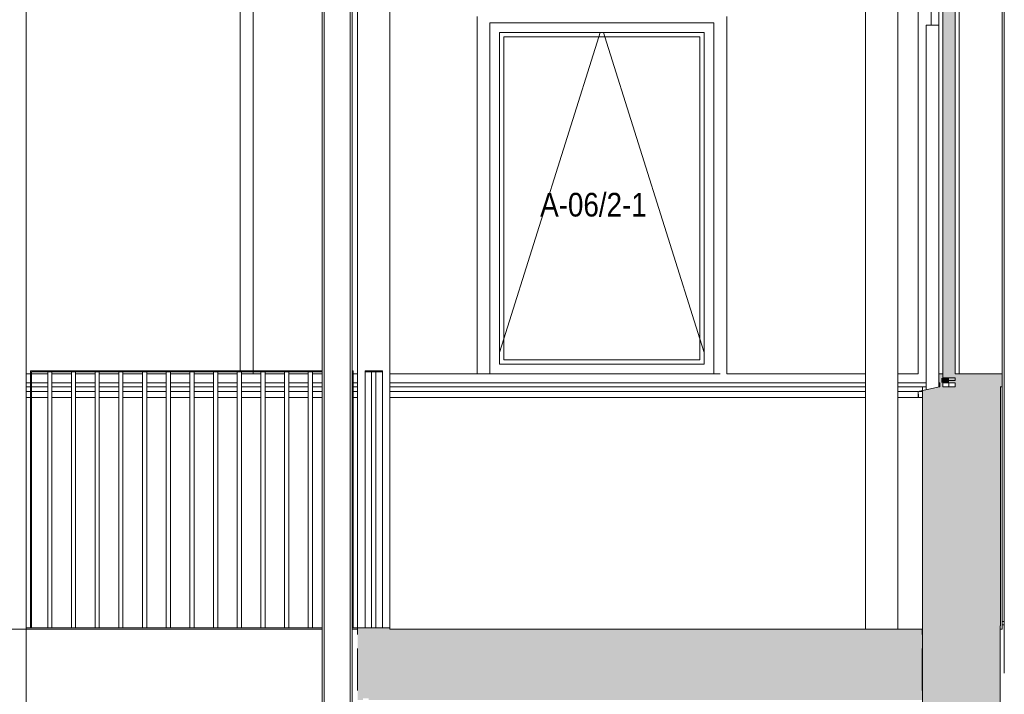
# Model space of a CAD drawing. Header units: millimetres. Extents: x -65 to 293624, y -1905 to 31061.
# Tile 113 of 256: x 61711 to 66286, y 16038 to 19171. Entities that reach past the tile are written whole.
import ezdxf
from ezdxf.enums import TextEntityAlignment as Align

# ---------------------------------------------------------------- set-up
doc = ezdxf.new("R2010")
doc.units = ezdxf.units.MM
doc.header["$MEASUREMENT"] = 0
doc.linetypes.add('Punkt katkend', pattern=[670.277762, 317.5, -176.388889, 0, -176.388874])
for name, color, linetype in [('00 Tekst.AR', 7, 'Continuous'), ('00 Teljed.AR', 7, 'Continuous'), ('1232 Välisseinad.AR', 7, 'Continuous'), ('1233 Postid.AR', 7, 'Continuous'), ('1244 Fassaadivarustus.AR', 7, 'Continuous'), ('1245 Klaasfassaadid.AR', 7, 'Continuous'), ('1248 Vihmaveetorud.AR', 7, 'Continuous'), ('1251 Rõdupiirded.AR', 7, 'Continuous'), ('1253 Terrassipostid.AR', 7, 'Continuous'), ('1253 Välisterrassid.AR', 7, 'Continuous'), ('1326 Seinapinnad.SA', 7, 'Continuous')]:
    doc.layers.add(name, color=color, linetype=linetype)
doc.styles.add('GENERATED_STYLE_4', font='txt', dxfattribs={"width": 0.84})
doc.styles.add('GENERATED_STYLE_6', font='txt')

# ---------------------------------------------------------------- blocks, each defined once
blk = doc.blocks.new('Section Element_19_2', base_point=(-38239, 12361.4))
at = {"layer": '1253 Terrassipostid.AR', "color": 7, "linetype": 'Continuous', "lineweight": 13}
for p, q in [((61740.6, 16346.4), (61740.6, 21726.8)), ((61740.6, 15990.4), (61740.6, 16341.4))]:
    blk.add_line(p, q, dxfattribs=at)
blk = doc.blocks.new('Section Element_20_2', base_point=(-38239, 12361.4))
at = {"layer": '1253 Terrassipostid.AR', "color": 7, "linetype": 'Continuous', "lineweight": 13}
for p, q in [((63280.6, 21839.3), (63280.6, 16346.4)), ((63430.6, 16346.4), (63430.6, 21712.4))]:
    blk.add_line(p, q, dxfattribs=at)
blk = doc.blocks.new('Section Element_22_2', base_point=(-38239, 12361.4))
at = {"layer": '1253 Terrassipostid.AR', "color": 7, "linetype": 'Continuous', "lineweight": 13}
for p, q in [((65640.6, 21346.4), (65640.6, 16341.4)), ((65790.6, 16341.4), (65790.6, 21328.8))]:
    blk.add_line(p, q, dxfattribs=at)
blk = doc.blocks.new('Section Element_50_2', base_point=(-38239, 12361.4))
at = {"layer": '1232 Välisseinad.AR', "color": 7, "linetype": 'Continuous', "lineweight": 13}
for p, q in [((65922.1, 17466.4), (65905.6, 17466.4)), ((65905.6, 17466.4), (65905.6, 17449.6))]:
    blk.add_line(p, q, dxfattribs=at)
blk = doc.blocks.new('Section Element_59_2', base_point=(-38239, 12361.4))
at = {"layer": '1253 Välisterrassid.AR', "linetype": 'Continuous', "lineweight": 0, "true_color": 0x000000}
for points in [[(65904.6, 16341.4), (63280.6, 16341.4), (63280.6, 16315.4), (65904.6, 16315.4)], [(63280.6, 16315.4), (63280.6, 16283.4), (65904.6, 16283.4), (65904.6, 16315.4)], [(63280.6, 16283.4), (63280.6, 16251.4), (65904.6, 16251.4), (65904.6, 16283.4)], [(65904.6, 16056.4), (65904.6, 16251.4), (63280.6, 16251.4), (63280.6, 16056.4)], [(65904.6, 16011.4), (65904.6, 16056.4), (63280.6, 16056.4), (63280.6, 16011.4), (63305.6, 16011.4), (63305.6, 16020.4), (63331.6, 16020.4), (63331.6, 16011.4)]]:
    blk.add_hatch(color=178, dxfattribs=at).paths.add_polyline_path(points)
at = {"layer": '1253 Välisterrassid.AR', "color": 7, "linetype": 'Continuous', "lineweight": 13}
for p, q in [((61590.6, 16341.4), (61740.6, 16341.4)), ((63280.6, 16341.4), (63280.6, 16315.4)), ((65904.6, 16341.4), (63430.6, 16341.4)), ((65904.6, 16341.4), (65904.6, 16315.4)), ((63280.6, 16251.4), (63280.6, 16056.4)), ((65904.6, 16251.4), (65904.6, 16056.4))]:
    blk.add_line(p, q, dxfattribs=at)
blk = doc.blocks.new('Section Element_66_2', base_point=(-38239, 12361.4))
at = {"layer": '1232 Välisseinad.AR', "linetype": 'Continuous', "lineweight": 0, "true_color": 0x000000}
for points in [[(65926.6, 15966.4), (65926.6, 17453.1), (65905.6, 17448.6), (65905.6, 15966.4)], [(65958.6, 15966.4), (65958.6, 17459.9), (65926.6, 17453.1), (65926.6, 15966.4)], [(65990.6, 15966.4), (65990.6, 17465.4), (65985.6, 17465.4), (65985.6, 17465.6), (65958.6, 17459.9), (65958.6, 15966.4)], [(66020.6, 17465.4), (65990.6, 17465.4), (65990.6, 15966.4), (66020.6, 15966.4)], [(66215.6, 17465.4), (66020.6, 17465.4), (66020.6, 15966.4), (66215.6, 15966.4)], [(66240.6, 15966.4), (66240.6, 17465.4), (66215.6, 17465.4), (66215.6, 15966.4)], [(66253.1, 15966.4), (66253.1, 17465.4), (66240.6, 17465.4), (66240.6, 15966.4)], [(66265.6, 15966.4), (66265.6, 17465.4), (66253.1, 17465.4), (66253.1, 15966.4)]]:
    blk.add_hatch(color=178, dxfattribs=at).paths.add_polyline_path(points)
at = {"layer": '1232 Välisseinad.AR', "color": 7, "linetype": 'Continuous', "lineweight": 15}
for p, q in [((65905.6, 17448.6), (65905.6, 15966.4)), ((66265.6, 16356.9), (66265.6, 15966.4))]:
    blk.add_line(p, q, dxfattribs=at)
at = {"layer": '1232 Välisseinad.AR', "color": 7, "linetype": 'Continuous', "lineweight": 13, "flags": 128}
for points in [[(65981.6, 15966.4), (65958.6, 15966.4), (65926.6, 15966.4), (65905.6, 15966.4)], [(66057.1, 15966.4), (66020.6, 15966.4), (66000.1, 15966.4)]]:
    blk.add_lwpolyline(points, dxfattribs=at)
blk = doc.blocks.new('Section Element_75_2', base_point=(-38239, 12361.4))
at = {"layer": '1244 Fassaadivarustus.AR', "color": 7, "linetype": 'Continuous', "lineweight": 13}
for p, q in [((61760.6, 17485.4), (61740.6, 17485.4)), ((61840.6, 17485.4), (61765.6, 17485.4)), ((61950.6, 17485.4), (61860.6, 17485.4)), ((62060.6, 17485.4), (61970.6, 17485.4)), ((62170.6, 17485.4), (62080.6, 17485.4)), ((62280.6, 17485.4), (62190.6, 17485.4)), ((62390.6, 17485.4), (62300.6, 17485.4)), ((62500.6, 17485.4), (62410.6, 17485.4)), ((62610.6, 17485.4), (62520.6, 17485.4)), ((62720.6, 17485.4), (62630.6, 17485.4)), ((62830.6, 17485.4), (62740.6, 17485.4)), ((62940.6, 17485.4), (62850.6, 17485.4)), ((63050.6, 17485.4), (62960.6, 17485.4)), ((63115.6, 17485.4), (63070.6, 17485.4)), ((63280.6, 17485.4), (63260.6, 17485.4)), ((65640.6, 17485.4), (63430.6, 17485.4)), ((65922.1, 17485.4), (65790.6, 17485.4)), ((61760.6, 17466.4), (61740.6, 17466.4)), ((61760.6, 17445.2), (61740.6, 17445.2)), ((61840.6, 17466.4), (61765.6, 17466.4)), ((61840.6, 17445.2), (61765.6, 17445.2)), ((61950.6, 17466.4), (61860.6, 17466.4)), ((61950.6, 17445.2), (61860.6, 17445.2)), ((62060.6, 17466.4), (61970.6, 17466.4)), ((62060.6, 17445.2), (61970.6, 17445.2)), ((62170.6, 17466.4), (62080.6, 17466.4)), ((62170.6, 17445.2), (62080.6, 17445.2)), ((62280.6, 17466.4), (62190.6, 17466.4)), ((62280.6, 17445.2), (62190.6, 17445.2)), ((62390.6, 17466.4), (62300.6, 17466.4)), ((62390.6, 17445.2), (62300.6, 17445.2)), ((62500.6, 17466.4), (62410.6, 17466.4)), ((62500.6, 17445.2), (62410.6, 17445.2)), ((62610.6, 17466.4), (62520.6, 17466.4)), ((62610.6, 17445.2), (62520.6, 17445.2)), ((62720.6, 17466.4), (62630.6, 17466.4)), ((62720.6, 17445.2), (62630.6, 17445.2)), ((62830.6, 17466.4), (62740.6, 17466.4)), ((62830.6, 17445.2), (62740.6, 17445.2)), ((62940.6, 17466.4), (62850.6, 17466.4)), ((62940.6, 17445.2), (62850.6, 17445.2)), ((63050.6, 17466.4), (62960.6, 17466.4)), ((63050.6, 17445.2), (62960.6, 17445.2)), ((63115.6, 17466.4), (63070.6, 17466.4)), ((63115.6, 17445.2), (63070.6, 17445.2)), ((63280.6, 17466.4), (63260.6, 17466.4)), ((63280.6, 17445.2), (63260.6, 17445.2)), ((65640.6, 17466.4), (63430.6, 17466.4)), ((65640.6, 17445.2), (63430.6, 17445.2)), ((65905.6, 17466.4), (65790.6, 17466.4)), ((65884.6, 17445.2), (65790.6, 17445.2)), ((65905.6, 17445.2), (65889.4, 17445.2)), ((61760.6, 17417.3), (61740.6, 17417.3)), ((61840.6, 17417.3), (61765.6, 17417.3)), ((61950.6, 17417.3), (61860.6, 17417.3)), ((62060.6, 17417.3), (61970.6, 17417.3)), ((62170.6, 17417.3), (62080.6, 17417.3)), ((62280.6, 17417.3), (62190.6, 17417.3)), ((62390.6, 17417.3), (62300.6, 17417.3)), ((62500.6, 17417.3), (62410.6, 17417.3)), ((62610.6, 17417.3), (62520.6, 17417.3)), ((62720.6, 17417.3), (62630.6, 17417.3)), ((62830.6, 17417.3), (62740.6, 17417.3)), ((62940.6, 17417.3), (62850.6, 17417.3)), ((63050.6, 17417.3), (62960.6, 17417.3)), ((63115.6, 17417.3), (63070.6, 17417.3)), ((63280.6, 17417.3), (63260.6, 17417.3)), ((65640.6, 17417.3), (63430.6, 17417.3)), ((65884.6, 17417.3), (65790.6, 17417.3)), ((65905.6, 17417.3), (65887.6, 17417.3))]:
    blk.add_line(p, q, dxfattribs=at)
blk = doc.blocks.new('Section Element_77_2', base_point=(-38239, 12361.4))
at = {"layer": '1244 Fassaadivarustus.AR', "linetype": 'Continuous', "lineweight": 0, "true_color": 0x000000}
for points in [[(65984.6, 17466.4), (65884.6, 17445.2), (65884.6, 17417.3), (65887.6, 17417.3), (65887.6, 17432.3), (65886.6, 17432.3), (65886.6, 17418.3), (65885.6, 17418.3), (65885.6, 17444.4), (65985.6, 17465.6), (65985.6, 17466.4), (65985.6, 17485.4), (65984.6, 17485.4)], [(65985.6, 17465.6), (65985.6, 17465.4), (66265.6, 17465.4), (66265.6, 17466.4), (65985.6, 17466.4)]]:
    blk.add_hatch(color=178, dxfattribs=at).paths.add_polyline_path(points)
at = {"layer": '1244 Fassaadivarustus.AR', "color": 7, "linetype": 'Continuous', "lineweight": 13}
for p, q in [((65984.6, 17485.4), (65984.6, 17466.4)), ((65985.6, 17485.4), (65984.6, 17485.4)), ((65985.6, 17485.4), (65985.6, 17466.4)), ((65984.6, 17466.4), (65884.6, 17445.2)), ((65884.6, 17445.2), (65884.6, 17417.3)), ((65905.6, 17448.6), (65885.6, 17444.4)), ((65885.6, 17444.4), (65885.6, 17418.3)), ((65886.6, 17432.3), (65886.6, 17418.3)), ((65887.6, 17432.3), (65886.6, 17432.3)), ((65887.6, 17432.3), (65887.6, 17417.3)), ((66057.1, 17466.4), (66000.1, 17466.4)), ((65887.6, 17417.3), (65884.6, 17417.3)), ((65886.6, 17418.3), (65885.6, 17418.3))]:
    blk.add_line(p, q, dxfattribs=at)
blk = doc.blocks.new('Section Element_87_2', base_point=(-38239, 12361.4))
at = {"layer": '1245 Klaasfassaadid.AR', "color": 7, "linetype": 'Continuous', "lineweight": 13}
for p, q in [((64995.6, 17526.4), (64995.6, 19186.4)), ((64965.6, 17526.4), (64935.6, 17526.4))]:
    blk.add_line(p, q, dxfattribs=at)
blk = doc.blocks.new('Section Element_88_2', base_point=(-38239, 12361.4))
at = {"layer": '1245 Klaasfassaadid.AR', "color": 7, "linetype": 'Continuous', "lineweight": 13}
for p, q in [((63835.6, 17526.4), (63835.6, 19186.4)), ((63895.6, 17526.4), (63835.6, 17526.4))]:
    blk.add_line(p, q, dxfattribs=at)
blk = doc.blocks.new('Section Element_89_2', base_point=(-38239, 12361.4))
at = {"layer": '1245 Klaasfassaadid.AR', "color": 7, "linetype": 'Continuous', "lineweight": 13}
for p, q in [((63895.6, 17526.4), (63895.6, 19156.4)), ((63895.6, 19156.4), (64935.6, 19156.4)), ((64935.6, 19156.4), (64935.6, 17526.4)), ((63940.6, 19111.4), (63940.6, 17571.4)), ((64890.6, 19111.4), (63940.6, 19111.4)), ((64870.6, 19091.4), (63960.6, 19091.4)), ((63960.6, 19091.4), (63960.6, 17591.4)), ((64870.6, 17591.4), (64870.6, 19091.4)), ((64890.6, 17571.4), (64890.6, 19111.4)), ((63940.6, 17571.4), (64890.6, 17571.4)), ((63960.6, 17591.4), (64870.6, 17591.4)), ((64935.6, 17526.4), (63895.6, 17526.4))]:
    blk.add_line(p, q, dxfattribs=at)
at = {"layer": '1245 Klaasfassaadid.AR', "color": 253, "linetype": 'Continuous', "lineweight": 13, "true_color": 0xa5a6a4}
for p, q in [((63960.6, 17689.5), (64401.4, 19091.4)), ((64401.4, 19091.4), (64407.7, 19111.4)), ((64429.7, 19091.4), (64423.5, 19111.4)), ((64870.6, 17689.5), (64429.7, 19091.4)), ((63940.6, 17625.9), (63960.6, 17689.5)), ((64890.6, 17625.9), (64870.6, 17689.5))]:
    blk.add_line(p, q, dxfattribs=at)
blk = doc.blocks.new('Section Element_98_2', base_point=(-38239, 12361.4))
at = {"layer": '1245 Klaasfassaadid.AR', "color": 7, "linetype": 'Continuous', "lineweight": 13}
for p, q in [((61760.6, 17526.4), (61740.6, 17526.4)), ((61840.6, 17526.4), (61765.6, 17526.4)), ((61950.6, 17526.4), (61860.6, 17526.4)), ((62060.6, 17526.4), (61970.6, 17526.4)), ((62170.6, 17526.4), (62080.6, 17526.4)), ((62280.6, 17526.4), (62190.6, 17526.4)), ((62390.6, 17526.4), (62300.6, 17526.4)), ((62500.6, 17526.4), (62410.6, 17526.4)), ((62610.6, 17526.4), (62520.6, 17526.4)), ((62720.6, 17526.4), (62630.6, 17526.4))]:
    blk.add_line(p, q, dxfattribs=at)
blk = doc.blocks.new('Section Element_99_2', base_point=(-38239, 12361.4))
at = {"layer": '1245 Klaasfassaadid.AR', "color": 7, "linetype": 'Continuous', "lineweight": 13}
for p, q in [((62830.6, 17526.4), (62795.6, 17526.4)), ((62940.6, 17526.4), (62850.6, 17526.4)), ((63050.6, 17526.4), (62960.6, 17526.4)), ((63115.6, 17526.4), (63070.6, 17526.4)), ((63280.6, 17526.4), (63260.6, 17526.4)), ((63835.6, 17526.4), (63430.6, 17526.4))]:
    blk.add_line(p, q, dxfattribs=at)
blk = doc.blocks.new('Section Element_109_2', base_point=(-38239, 12361.4))
at = {"layer": '1245 Klaasfassaadid.AR', "color": 7, "linetype": 'Continuous', "lineweight": 13}
for p, q in [((65922.1, 19146.4), (65922.1, 17453.1)), ((65981.6, 19146.4), (65922.1, 19146.4))]:
    blk.add_line(p, q, dxfattribs=at)
blk = doc.blocks.new('Section Element_139_2', base_point=(-38239, 12361.4))
at = {"layer": '1245 Klaasfassaadid.AR', "color": 7, "linetype": 'Continuous', "lineweight": 13}
for p, q in [((65640.6, 17526.4), (64995.6, 17526.4)), ((65885.6, 17526.4), (65790.6, 17526.4))]:
    blk.add_line(p, q, dxfattribs=at)
blk = doc.blocks.new('Section Element_154_2', base_point=(-38239, 12361.4))
at = {"layer": '1248 Vihmaveetorud.AR', "color": 7, "linetype": 'Continuous', "lineweight": 13}
for p, q in [((63245.6, 12513.5), (63245.6, 21916.2)), ((63255.6, 12513), (63255.6, 21914.6)), ((63115.6, 12513), (63115.6, 21876.5)), ((63125.6, 12513.5), (63125.6, 21877.2))]:
    blk.add_line(p, q, dxfattribs=at)
blk = doc.blocks.new('Section Element_298_2', base_point=(-38239, 12361.4))
at = {"layer": '1245 Klaasfassaadid.AR', "color": 7, "linetype": 'Continuous', "lineweight": 13}
for p, q in [((65981.6, 17526.4), (65981.6, 19896.4)), ((66075.6, 17526.4), (66075.6, 19896.4)), ((66275.6, 17526.4), (66275.6, 19896.4))]:
    blk.add_line(p, q, dxfattribs=at)
blk = doc.blocks.new('Section Element_300_2', base_point=(-38239, 12361.4))
at = {"layer": '1245 Klaasfassaadid.AR', "color": 7, "linetype": 'Continuous', "lineweight": 13}
for p, q in [((66000.1, 17466.4), (66000.1, 17485.4)), ((66028.6, 17466.4), (66028.6, 17485.4)), ((65981.6, 17465.8), (65981.6, 17466.4)), ((66275.6, 16341.4), (66275.6, 17466.4)), ((66265.6, 16341.4), (66275.6, 16341.4))]:
    blk.add_line(p, q, dxfattribs=at)
blk = doc.blocks.new('Section Element_301_2', base_point=(-38239, 12361.4))
at = {"layer": '1245 Klaasfassaadid.AR', "linetype": 'Continuous', "lineweight": 0, "true_color": 0x000000}
for points in [[(65981.6, 17466.4), (66000.1, 17466.4), (66000.1, 17485.4), (65992.5, 17485.4), (65992.5, 17507.4), (66000.1, 17507.4), (66000.1, 17526.4), (65981.6, 17526.4)], [(66057.1, 17466.4), (66075.6, 17466.4), (66075.6, 17526.4), (66057.1, 17526.4), (66057.1, 17507.4), (66028.6, 17507.4), (66028.6, 17485.4), (66057.1, 17485.4)], [(66075.6, 17466.4), (66275.6, 17466.4), (66275.6, 17526.4), (66075.6, 17526.4)], [(65992.5, 17485.4), (66000.1, 17485.4), (66028.6, 17485.4), (66028.6, 17507.4), (66000.1, 17507.4), (65992.5, 17507.4)]]:
    blk.add_hatch(color=178, dxfattribs=at).paths.add_polyline_path(points)
at = {"layer": '1245 Klaasfassaadid.AR', "color": 7, "linetype": 'Continuous', "lineweight": 13}
for p, q in [((65981.6, 17526.4), (65981.6, 17466.4)), ((66000.1, 17526.4), (65981.6, 17526.4)), ((66000.1, 17526.4), (66000.1, 17507.4)), ((66275.6, 17526.4), (66275.6, 17466.4)), ((66000.1, 17485.4), (66000.1, 17466.4)), ((66057.1, 17485.4), (66057.1, 17466.4)), ((65985.6, 17466.4), (65981.6, 17466.4)), ((66275.6, 17466.4), (66268.6, 17466.4))]:
    blk.add_line(p, q, dxfattribs=at)
at = {"layer": '1245 Klaasfassaadid.AR', "color": 7, "linetype": 'Continuous', "lineweight": 13, "flags": 128}
for points in [[(66275.6, 17526.4), (66075.6, 17526.4), (66057.1, 17526.4)], [(66057.1, 17507.4), (66028.6, 17507.4), (66000.1, 17507.4)], [(66057.1, 17485.4), (66028.6, 17485.4), (66000.1, 17485.4)]]:
    blk.add_lwpolyline(points, dxfattribs=at)
blk = doc.blocks.new('Section Element_302_2', base_point=(-38239, 12361.4))
at = {"layer": '1245 Klaasfassaadid.AR', "linetype": 'Continuous', "lineweight": 0, "true_color": 0x000000}
blk.add_hatch(color=178, dxfattribs=at).paths.add_polyline_path([(66057.1, 19926.4), (66000.1, 19926.4), (66000.1, 17496.4), (66057.1, 17496.4)])
at = {"layer": '1245 Klaasfassaadid.AR', "color": 7, "linetype": 'Continuous', "lineweight": 13}
for p, q in [((66000.1, 19926.4), (66000.1, 17496.4)), ((66057.1, 19926.4), (66000.1, 19926.4)), ((66057.1, 19926.4), (66057.1, 19915.4)), ((66057.1, 19896.4), (66057.1, 17526.4)), ((66057.1, 17496.4), (66000.1, 17496.4)), ((66057.1, 17507.4), (66057.1, 17496.4))]:
    blk.add_line(p, q, dxfattribs=at)
blk = doc.blocks.new('Section Element_307_2', base_point=(-38239, 12361.4))
at = {"layer": '1245 Klaasfassaadid.AR', "color": 7, "linetype": 'Continuous', "lineweight": 13}
for p, q in [((62735.6, 17541.4), (62735.6, 19896.4)), ((62735.6, 19896.4), (62795.6, 19896.4)), ((62795.6, 17541.4), (62795.6, 19896.4)), ((62795.6, 17526.4), (62740.6, 17526.4)), ((62795.6, 17526.4), (62795.6, 17536.4))]:
    blk.add_line(p, q, dxfattribs=at)
blk = doc.blocks.new('Section Element_392_2', base_point=(-38239, 12361.4))
at = {"layer": '1251 Rõdupiirded.AR', "linetype": 'Continuous', "lineweight": 0, "true_color": 0x000000}
blk.add_hatch(color=178, dxfattribs=at).paths.add_polyline_path([(63395.6, 17536.4), (63395.6, 17541.4), (63315.6, 17541.4), (63315.6, 17536.4)])
at = {"layer": '1251 Rõdupiirded.AR', "color": 7, "linetype": 'Continuous', "lineweight": 15}
for p, q in [((63315.6, 17541.4), (63315.6, 17536.4)), ((63395.6, 17541.4), (63315.6, 17541.4)), ((63395.6, 17536.4), (63315.6, 17536.4)), ((63395.6, 17541.4), (63395.6, 17536.4))]:
    blk.add_line(p, q, dxfattribs=at)
blk = doc.blocks.new('Section Element_400_2', base_point=(-38239, 12361.4))
at = {"layer": '1251 Rõdupiirded.AR', "color": 7, "linetype": 'Continuous', "lineweight": 13}
for p, q in [((63345.6, 16346.4), (63345.6, 17536.4)), ((63365.6, 16346.4), (63365.6, 17536.4))]:
    blk.add_line(p, q, dxfattribs=at)
blk = doc.blocks.new('Section Element_401_2', base_point=(-38239, 12361.4))
at = {"layer": '1251 Rõdupiirded.AR', "color": 7, "linetype": 'Continuous', "lineweight": 13}
for p, q in [((63315.6, 17536.4), (63315.6, 16346.4)), ((63395.6, 17536.4), (63395.6, 16346.4))]:
    blk.add_line(p, q, dxfattribs=at)
blk = doc.blocks.new('Section Element_402_2', base_point=(-38239, 12361.4))
at = {"layer": '1251 Rõdupiirded.AR', "color": 7, "linetype": 'Continuous', "lineweight": 13}
for p, q in [((61850.6, 17541.4), (61960.6, 17541.4)), ((61850.6, 17536.4), (61960.6, 17536.4))]:
    blk.add_line(p, q, dxfattribs=at)
blk = doc.blocks.new('Section Element_403_2', base_point=(-38239, 12361.4))
at = {"layer": '1251 Rõdupiirded.AR', "color": 7, "linetype": 'Continuous', "lineweight": 13}
for p, q in [((63060.6, 17541.4), (63115.6, 17541.4)), ((63060.6, 17536.4), (63115.6, 17536.4))]:
    blk.add_line(p, q, dxfattribs=at)
blk = doc.blocks.new('Section Element_404_2', base_point=(-38239, 12361.4))
at = {"layer": '1251 Rõdupiirded.AR', "color": 7, "linetype": 'Continuous', "lineweight": 13}
for p, q in [((62950.6, 17541.4), (63060.6, 17541.4)), ((62950.6, 17536.4), (63060.6, 17536.4))]:
    blk.add_line(p, q, dxfattribs=at)
blk = doc.blocks.new('Section Element_405_2', base_point=(-38239, 12361.4))
at = {"layer": '1251 Rõdupiirded.AR', "color": 7, "linetype": 'Continuous', "lineweight": 13}
for p, q in [((62180.6, 17541.4), (62290.6, 17541.4)), ((62180.6, 17536.4), (62290.6, 17536.4))]:
    blk.add_line(p, q, dxfattribs=at)
blk = doc.blocks.new('Section Element_406_2', base_point=(-38239, 12361.4))
at = {"layer": '1251 Rõdupiirded.AR', "color": 7, "linetype": 'Continuous', "lineweight": 13}
for p, q in [((62730.6, 17541.4), (62840.6, 17541.4)), ((62730.6, 17536.4), (62840.6, 17536.4))]:
    blk.add_line(p, q, dxfattribs=at)
blk = doc.blocks.new('Section Element_407_2', base_point=(-38239, 12361.4))
at = {"layer": '1251 Rõdupiirded.AR', "color": 7, "linetype": 'Continuous', "lineweight": 13}
for p, q in [((62620.6, 17541.4), (62730.6, 17541.4)), ((62620.6, 17536.4), (62730.6, 17536.4))]:
    blk.add_line(p, q, dxfattribs=at)
blk = doc.blocks.new('Section Element_408_2', base_point=(-38239, 12361.4))
at = {"layer": '1251 Rõdupiirded.AR', "color": 7, "linetype": 'Continuous', "lineweight": 13}
for p, q in [((62290.6, 17541.4), (62400.6, 17541.4)), ((62290.6, 17536.4), (62400.6, 17536.4))]:
    blk.add_line(p, q, dxfattribs=at)
blk = doc.blocks.new('Section Element_409_2', base_point=(-38239, 12361.4))
at = {"layer": '1251 Rõdupiirded.AR', "color": 7, "linetype": 'Continuous', "lineweight": 13}
for p, q in [((61960.6, 17541.4), (62070.6, 17541.4)), ((61960.6, 17536.4), (62070.6, 17536.4))]:
    blk.add_line(p, q, dxfattribs=at)
blk = doc.blocks.new('Section Element_410_2', base_point=(-38239, 12361.4))
at = {"layer": '1251 Rõdupiirded.AR', "color": 7, "linetype": 'Continuous', "lineweight": 13}
for p, q in [((62510.6, 17541.4), (62620.6, 17541.4)), ((62510.6, 17536.4), (62620.6, 17536.4))]:
    blk.add_line(p, q, dxfattribs=at)
blk = doc.blocks.new('Section Element_411_2', base_point=(-38239, 12361.4))
at = {"layer": '1251 Rõdupiirded.AR', "color": 7, "linetype": 'Continuous', "lineweight": 13}
for p, q in [((62070.6, 17541.4), (62180.6, 17541.4)), ((62070.6, 17536.4), (62180.6, 17536.4))]:
    blk.add_line(p, q, dxfattribs=at)
blk = doc.blocks.new('Section Element_412_2', base_point=(-38239, 12361.4))
at = {"layer": '1251 Rõdupiirded.AR', "color": 7, "linetype": 'Continuous', "lineweight": 13}
for p, q in [((62400.6, 17541.4), (62510.6, 17541.4)), ((62400.6, 17536.4), (62510.6, 17536.4))]:
    blk.add_line(p, q, dxfattribs=at)
blk = doc.blocks.new('Section Element_413_2', base_point=(-38239, 12361.4))
at = {"layer": '1251 Rõdupiirded.AR', "color": 7, "linetype": 'Continuous', "lineweight": 13}
for p, q in [((62840.6, 17541.4), (62950.6, 17541.4)), ((62840.6, 17536.4), (62950.6, 17536.4))]:
    blk.add_line(p, q, dxfattribs=at)
blk = doc.blocks.new('Section Element_414_2', base_point=(-38239, 12361.4))
at = {"layer": '1251 Rõdupiirded.AR', "color": 7, "linetype": 'Continuous', "lineweight": 13}
for p, q in [((63050.6, 16346.4), (63050.6, 17536.4)), ((63070.6, 16346.4), (63070.6, 17536.4))]:
    blk.add_line(p, q, dxfattribs=at)
blk = doc.blocks.new('Section Element_415_2', base_point=(-38239, 12361.4))
at = {"layer": '1251 Rõdupiirded.AR', "color": 7, "linetype": 'Continuous', "lineweight": 13}
for p, q in [((62940.6, 16346.4), (62940.6, 17536.4)), ((62960.6, 16346.4), (62960.6, 17536.4))]:
    blk.add_line(p, q, dxfattribs=at)
blk = doc.blocks.new('Section Element_416_2', base_point=(-38239, 12361.4))
at = {"layer": '1251 Rõdupiirded.AR', "color": 7, "linetype": 'Continuous', "lineweight": 13}
for p, q in [((62830.6, 16346.4), (62830.6, 17536.4)), ((62850.6, 16346.4), (62850.6, 17536.4))]:
    blk.add_line(p, q, dxfattribs=at)
blk = doc.blocks.new('Section Element_417_2', base_point=(-38239, 12361.4))
at = {"layer": '1251 Rõdupiirded.AR', "color": 7, "linetype": 'Continuous', "lineweight": 13}
for p, q in [((62720.6, 16346.4), (62720.6, 17536.4)), ((62740.6, 16346.4), (62740.6, 17536.4))]:
    blk.add_line(p, q, dxfattribs=at)
blk = doc.blocks.new('Section Element_418_2', base_point=(-38239, 12361.4))
at = {"layer": '1251 Rõdupiirded.AR', "color": 7, "linetype": 'Continuous', "lineweight": 13}
for p, q in [((62610.6, 16346.4), (62610.6, 17536.4)), ((62630.6, 16346.4), (62630.6, 17536.4))]:
    blk.add_line(p, q, dxfattribs=at)
blk = doc.blocks.new('Section Element_419_2', base_point=(-38239, 12361.4))
at = {"layer": '1251 Rõdupiirded.AR', "color": 7, "linetype": 'Continuous', "lineweight": 13}
for p, q in [((62500.6, 16346.4), (62500.6, 17536.4)), ((62520.6, 16346.4), (62520.6, 17536.4))]:
    blk.add_line(p, q, dxfattribs=at)
blk = doc.blocks.new('Section Element_420_2', base_point=(-38239, 12361.4))
at = {"layer": '1251 Rõdupiirded.AR', "color": 7, "linetype": 'Continuous', "lineweight": 13}
for p, q in [((62390.6, 16346.4), (62390.6, 17536.4)), ((62410.6, 16346.4), (62410.6, 17536.4))]:
    blk.add_line(p, q, dxfattribs=at)
blk = doc.blocks.new('Section Element_421_2', base_point=(-38239, 12361.4))
at = {"layer": '1251 Rõdupiirded.AR', "color": 7, "linetype": 'Continuous', "lineweight": 13}
for p, q in [((62280.6, 16346.4), (62280.6, 17536.4)), ((62300.6, 16346.4), (62300.6, 17536.4))]:
    blk.add_line(p, q, dxfattribs=at)
blk = doc.blocks.new('Section Element_422_2', base_point=(-38239, 12361.4))
at = {"layer": '1251 Rõdupiirded.AR', "color": 7, "linetype": 'Continuous', "lineweight": 13}
for p, q in [((62170.6, 16346.4), (62170.6, 17536.4)), ((62190.6, 16346.4), (62190.6, 17536.4))]:
    blk.add_line(p, q, dxfattribs=at)
blk = doc.blocks.new('Section Element_423_2', base_point=(-38239, 12361.4))
at = {"layer": '1251 Rõdupiirded.AR', "color": 7, "linetype": 'Continuous', "lineweight": 13}
for p, q in [((62060.6, 16346.4), (62060.6, 17536.4)), ((62080.6, 16346.4), (62080.6, 17536.4))]:
    blk.add_line(p, q, dxfattribs=at)
blk = doc.blocks.new('Section Element_424_2', base_point=(-38239, 12361.4))
at = {"layer": '1251 Rõdupiirded.AR', "color": 7, "linetype": 'Continuous', "lineweight": 13}
for p, q in [((61950.6, 16346.4), (61950.6, 17536.4)), ((61970.6, 16346.4), (61970.6, 17536.4))]:
    blk.add_line(p, q, dxfattribs=at)
blk = doc.blocks.new('Section Element_425_2', base_point=(-38239, 12361.4))
at = {"layer": '1251 Rõdupiirded.AR', "color": 7, "linetype": 'Continuous', "lineweight": 13}
for p, q in [((61840.6, 16346.4), (61840.6, 17536.4)), ((61860.6, 16346.4), (61860.6, 17536.4))]:
    blk.add_line(p, q, dxfattribs=at)
blk = doc.blocks.new('Section Element_426_2', base_point=(-38239, 12361.4))
at = {"layer": '1251 Rõdupiirded.AR', "color": 7, "linetype": 'Continuous', "lineweight": 13}
for p, q in [((61760.6, 17541.4), (61850.6, 17541.4)), ((61765.6, 17536.4), (61850.6, 17536.4))]:
    blk.add_line(p, q, dxfattribs=at)
blk = doc.blocks.new('Section Element_427_2', base_point=(-38239, 12361.4))
at = {"layer": '1251 Rõdupiirded.AR', "color": 7, "linetype": 'Continuous', "lineweight": 13}
for p, q in [((61760.6, 16346.4), (61760.6, 17541.4)), ((61765.6, 16346.4), (61765.6, 17536.4))]:
    blk.add_line(p, q, dxfattribs=at)
blk = doc.blocks.new('Section Element_428_2', base_point=(-38239, 12361.4))
at = {"layer": '1251 Rõdupiirded.AR', "color": 7, "linetype": 'Continuous', "lineweight": 13}
blk.add_line((63260.6, 17541.4), (63260.6, 16346.4), dxfattribs=at)
blk = doc.blocks.new('Section Element_429_2', base_point=(-38239, 12361.4))
at = {"layer": '1251 Rõdupiirded.AR', "color": 7, "linetype": 'Continuous', "lineweight": 13}
blk.add_line((63255.6, 17541.4), (63260.6, 17541.4), dxfattribs=at)
blk = doc.blocks.new('Section Element_563_2', base_point=(-38239, 12361.4))
at = {"layer": '1251 Rõdupiirded.AR', "linetype": 'Continuous', "lineweight": 0, "true_color": 0x000000}
blk.add_hatch(color=178, dxfattribs=at).paths.add_polyline_path([(63430.6, 16346.4), (63280.6, 16346.4), (63280.6, 16341.4), (63430.6, 16341.4)])
at = {"layer": '1251 Rõdupiirded.AR', "color": 7, "linetype": 'Continuous', "lineweight": 15}
for p, q in [((63280.6, 16346.4), (63280.6, 16341.4)), ((63430.6, 16346.4), (63280.6, 16346.4)), ((63430.6, 16346.4), (63430.6, 16341.4))]:
    blk.add_line(p, q, dxfattribs=at)
blk = doc.blocks.new('Section Element_686_2', base_point=(-38239, 12361.4))
at = {"layer": '1251 Rõdupiirded.AR', "color": 7, "linetype": 'Continuous', "lineweight": 13}
for p, q in [((61740.6, 16346.4), (63115.6, 16346.4)), ((61740.6, 16346.4), (61740.6, 16341.4)), ((61740.6, 16341.4), (63115.6, 16341.4)), ((63255.6, 16346.4), (63280.6, 16346.4)), ((63255.6, 16341.4), (63280.6, 16341.4))]:
    blk.add_line(p, q, dxfattribs=at)
blk = doc.blocks.new('Section Element_956_2', base_point=(-38239, 12361.4))
at = {"layer": '1326 Seinapinnad.SA', "color": 7, "linetype": 'Continuous', "lineweight": 15}
for p, q in [((66268.6, 19956.4), (66265.6, 19956.4)), ((66265.6, 17466.4), (66268.6, 17466.4))]:
    blk.add_line(p, q, dxfattribs=at)
blk = doc.blocks.new('Section Element_958_2', base_point=(-38239.037019, 12361.429))
at = {"layer": '1233 Postid.AR', "color": 7, "linetype": 'Continuous', "lineweight": 13}
blk.add_line((66285.593649, 16361.429), (66285.593649, 19966.429), dxfattribs=at)
blk = doc.blocks.new('Section Element_972_2', base_point=(-38239, 12361.4))
at = {"layer": '1326 Seinapinnad.SA', "linetype": 'Continuous', "lineweight": 0, "true_color": 0x000000}
for points in [[(66265.6, 19966.4), (66265.6, 19956.4), (66268.6, 19956.4), (66268.6, 19966.4)], [(66268.6, 16356.9), (66268.6, 17466.4), (66265.6, 17466.4), (66265.6, 16356.9)]]:
    blk.add_hatch(color=178, dxfattribs=at).paths.add_polyline_path(points)
at = {"layer": '1326 Seinapinnad.SA', "color": 7, "linetype": 'Continuous', "lineweight": 15}
for p, q in [((66268.6, 19966.4), (66265.6, 19966.4)), ((66268.6, 19966.4), (66268.6, 19956.4)), ((66268.6, 17466.4), (66268.6, 16356.9)), ((66268.6, 16356.9), (66265.6, 16356.9))]:
    blk.add_line(p, q, dxfattribs=at)
blk = doc.blocks.new('Section Element_975_2', base_point=(-38239, 12361.4))
at = {"layer": '1245 Klaasfassaadid.AR', "color": 7, "linetype": 'Continuous', "lineweight": 13}
for p, q in [((65885.6, 19896.4), (65885.6, 17526.4)), ((65945.6, 19896.4), (65945.6, 19146.4))]:
    blk.add_line(p, q, dxfattribs=at)
blk = doc.blocks.new('Section Element_993_2', base_point=(-38239, 12361.4))
at = {"layer": '1326 Seinapinnad.SA', "color": 7, "linetype": 'Continuous', "lineweight": 13}
blk.add_line((66285.6, 16376.4), (66275.6, 16376.4), dxfattribs=at)
blk = doc.blocks.new('Section Element_994_2', base_point=(-38239, 12361.4))
at = {"layer": '1326 Seinapinnad.SA', "color": 7, "linetype": 'Continuous', "lineweight": 13}
for p, q in [((66285.6, 16361.4), (66275.6, 16361.4)), ((66275.6, 15966.4), (66285.6, 15966.4))]:
    blk.add_line(p, q, dxfattribs=at)
blk = doc.blocks.new('Standard grid marker[2]_2', base_point=(66285.593649, 30361.429))
at = {"layer": '00 Teljed.AR', "color": 252, "linetype": 'Punkt katkend', "lineweight": 13, "true_color": 0x8c8d8c}
blk.add_line((66285.593649, 29861.429), (66285.593649, 4861.429), dxfattribs=at)
at = {"layer": '00 Teljed.AR', "color": 252, "lineweight": 13, "true_color": 0x8c8d8c, "style": 'GENERATED_STYLE_6'}
for tag, p in [('AC_MarkerText_1_0', (66285.593649, 30661.429)), ('AC_MarkerText_1_1', (66285.593649, 4261.429))]:
    blk.add_attdef(tag, text='', height=200, rotation=360, dxfattribs=at).set_placement(p, align=Align.TOP_CENTER)

msp = doc.modelspace()

# ---------------------------------------------------------------- block references
at = {"lineweight": 0}
msp.add_blockref('Section Element_956_2', (-38239, 12361.4), dxfattribs=at)
at = {"layer": '00 Teljed.AR', "color": 7, "linetype": 'Continuous', "lineweight": 13}
msp.add_blockref('Standard grid marker[2]_2', (66285.6, 30361.4), dxfattribs=at)
at = {"layer": '1232 Välisseinad.AR', "lineweight": 0}
for name in ['Section Element_50_2', 'Section Element_66_2']:
    msp.add_blockref(name, (-38239, 12361.4), dxfattribs=at)
at = {"layer": '1233 Postid.AR', "lineweight": 0}
msp.add_blockref('Section Element_958_2', (-38239, 12361.4), dxfattribs=at)
at = {"layer": '1244 Fassaadivarustus.AR', "lineweight": 0}
for name in ['Section Element_75_2', 'Section Element_77_2']:
    msp.add_blockref(name, (-38239, 12361.4), dxfattribs=at)
at = {"layer": '1245 Klaasfassaadid.AR', "lineweight": 0}
for name in ['Section Element_302_2', 'Section Element_307_2', 'Section Element_975_2', 'Section Element_298_2', 'Section Element_88_2', 'Section Element_87_2', 'Section Element_89_2', 'Section Element_109_2', 'Section Element_98_2', 'Section Element_99_2', 'Section Element_139_2', 'Section Element_301_2', 'Section Element_300_2']:
    msp.add_blockref(name, (-38239, 12361.4), dxfattribs=at)
at = {"layer": '1248 Vihmaveetorud.AR', "lineweight": 0}
msp.add_blockref('Section Element_154_2', (-38239, 12361.4), dxfattribs=at)
at = {"layer": '1251 Rõdupiirded.AR', "lineweight": 0}
for name in ['Section Element_426_2', 'Section Element_427_2', 'Section Element_425_2', 'Section Element_402_2', 'Section Element_424_2', 'Section Element_409_2', 'Section Element_423_2', 'Section Element_411_2', 'Section Element_422_2', 'Section Element_405_2', 'Section Element_421_2', 'Section Element_408_2', 'Section Element_420_2', 'Section Element_412_2', 'Section Element_419_2', 'Section Element_410_2', 'Section Element_418_2', 'Section Element_407_2', 'Section Element_417_2', 'Section Element_406_2', 'Section Element_416_2', 'Section Element_413_2', 'Section Element_415_2', 'Section Element_404_2', 'Section Element_414_2', 'Section Element_403_2', 'Section Element_429_2', 'Section Element_428_2', 'Section Element_392_2', 'Section Element_401_2', 'Section Element_400_2', 'Section Element_686_2', 'Section Element_563_2']:
    msp.add_blockref(name, (-38239, 12361.4), dxfattribs=at)
at = {"layer": '1253 Terrassipostid.AR', "lineweight": 0}
for name in ['Section Element_20_2', 'Section Element_19_2', 'Section Element_22_2']:
    msp.add_blockref(name, (-38239, 12361.4), dxfattribs=at)
at = {"layer": '1253 Välisterrassid.AR', "lineweight": 0}
msp.add_blockref('Section Element_59_2', (-38239, 12361.4), dxfattribs=at)
at = {"layer": '1326 Seinapinnad.SA', "lineweight": 0}
for name in ['Section Element_972_2', 'Section Element_993_2', 'Section Element_994_2']:
    msp.add_blockref(name, (-38239, 12361.4), dxfattribs=at)

# ---------------------------------------------------------------- texts
at = {"layer": '00 Tekst.AR', "color": 5, "linetype": 'Continuous', "lineweight": 13, "insert": (64129, 18367.3), "char_height": 110, "attachment_point": 1, "style": 'GENERATED_STYLE_4'}
msp.add_mtext('\\A1;{\\pql;\\fArial|b0|i0|c0|p34;A-06/2-1}', dxfattribs=at)

doc.saveas('drawing.dxf')
